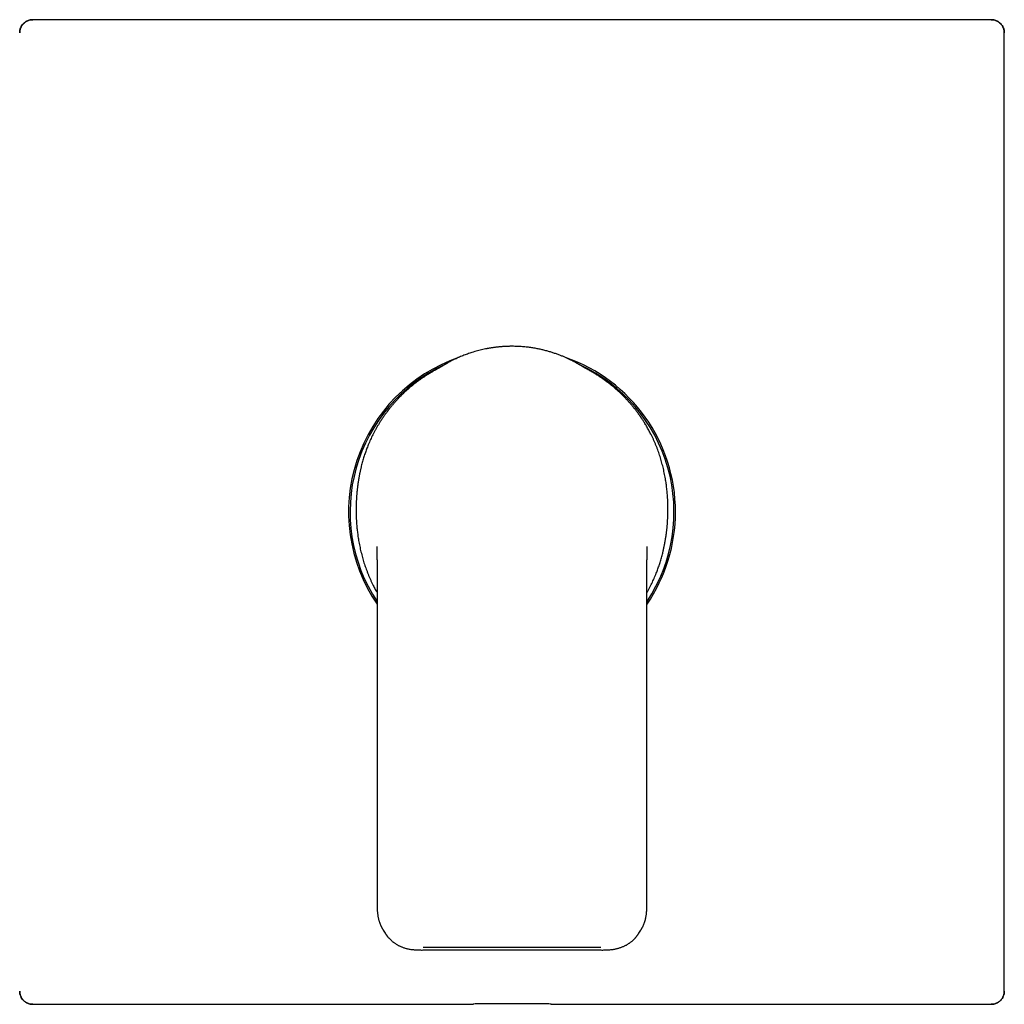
# Model space of a CAD drawing. Header units: millimetres. Extents: x 8 to 622, y 12 to 524.
# Tile 7 of 8: x 282 to 432, y 374 to 524. Entities that reach past the tile are written whole.
import ezdxf

# ---------------------------------------------------------------- set-up
doc = ezdxf.new("R2010")
doc.units = ezdxf.units.MM

msp = doc.modelspace()

# ---------------------------------------------------------------- linework, layer by layer
at = {"color": 7, "linetype": 'Continuous', "lineweight": 30}
for p, q in [((429.95, 523.9), (283.97, 523.9)), ((431.94, 375.93), (431.94, 521.9)), ((356.96, 474.16), (356.85, 474.16)), ((346.6, 471.31), (346.35, 471.15)), ((372.6, 467.81), (372.2, 468.14)), ((377.52, 441.62), (377.52, 441.63)), ((336.4, 433.43), (336.4, 389.49)), ((377.52, 389.49), (377.52, 433.43)), ((337.34, 385.22), (337.62, 384.78)), ((376.29, 384.77), (376.29, 384.78)), ((376.3, 384.78), (376.58, 385.22)), ((376.58, 385.23), (376.57, 385.23)), ((343.43, 382.64), (370.49, 382.64)), ((343.43, 382.21), (370.49, 382.21)), ((283.97, 373.93), (350.98, 373.93)), ((350.98, 373.93), (350.99, 373.93)), ((350.99, 373.93), (351.04, 373.96)), ((361.88, 373.98), (352.04, 373.98)), ((362.93, 373.93), (362.88, 373.96)), ((362.93, 373.93), (429.95, 373.93)), ((362.93, 373.93), (362.93, 373.93))]:
    msp.add_line(p, q, dxfattribs=at)
at = {"color": 7, "linetype": 'Continuous', "lineweight": 30, "flags": 128}
for points in [[(341.32, 467.81), (341.32, 467.8), (341.31, 467.8)], [(372.61, 467.8), (372.6, 467.8), (372.6, 467.81)]]:
    msp.add_lwpolyline(points, dxfattribs=at)
at = {"color": 7, "linetype": 'Continuous', "lineweight": 30}
for radius, start, end in [(24.9, 109.0584, 214.3403), (24.9, 0, 70.9095), (24.67, 114.7681, 213.5537), (24.67, 326.4583, 65.2311), (24.9, 325.6709, 0)]:
    msp.add_arc((356.96, 448.92), radius, start, end, dxfattribs=at)
for centre, start_param, end_param in [((352.04, 373.96), 1.570796, 3.089233), ((361.88, 373.96), 0.05236, 1.570796)]:
    msp.add_ellipse(centre, major_axis=(1, 0), ratio=0.026186, start_param=start_param, end_param=end_param, dxfattribs=at)
for points, knots in [([(283.97, 523.9), (283.93, 523.9), (283.84, 523.9), (283.71, 523.89), (283.58, 523.87), (283.45, 523.84), (283.33, 523.8), (283.21, 523.75), (283.09, 523.7), (282.97, 523.64), (282.86, 523.57), (282.75, 523.49), (282.65, 523.41), (282.56, 523.32), (282.47, 523.22), (282.38, 523.12), (282.31, 523.02), (282.24, 522.9), (282.18, 522.79), (282.12, 522.67), (282.08, 522.55), (282.04, 522.42), (282.01, 522.29), (281.99, 522.17), (281.97, 522.04), (281.97, 521.95), (281.97, 521.9)], [0, 0, 0, 0, 0.041661, 0.083323, 0.124983, 0.166644, 0.208305, 0.249967, 0.291632, 0.3333, 0.37497, 0.416644, 0.458319, 0.499996, 0.541672, 0.583348, 0.625021, 0.666692, 0.70836, 0.750026, 0.791689, 0.833351, 0.875013, 0.916674, 0.958337, 1, 1, 1, 1]), ([(281.97, 521.9), (281.97, 522.17), (282.02, 522.43), (282.22, 522.91), (282.37, 523.13), (282.74, 523.5), (282.96, 523.65), (283.45, 523.85), (283.71, 523.9), (283.97, 523.9)], [0, 0, 0, 0, 0.25, 0.25, 0.5, 0.5, 0.75, 0.75, 1, 1, 1, 1]), ([(431.94, 521.9), (431.94, 521.95), (431.94, 522.04), (431.93, 522.17), (431.91, 522.29), (431.88, 522.42), (431.84, 522.55), (431.79, 522.67), (431.74, 522.79), (431.68, 522.9), (431.61, 523.02), (431.53, 523.12), (431.45, 523.22), (431.36, 523.32), (431.26, 523.41), (431.16, 523.49), (431.06, 523.57), (430.95, 523.64), (430.83, 523.7), (430.71, 523.75), (430.59, 523.8), (430.46, 523.84), (430.34, 523.87), (430.21, 523.89), (430.08, 523.9), (429.99, 523.9), (429.95, 523.9)], [0, 0, 0, 0, 0.041661, 0.083323, 0.124983, 0.166644, 0.208305, 0.249967, 0.291632, 0.3333, 0.37497, 0.416644, 0.458319, 0.499996, 0.541672, 0.583348, 0.625021, 0.666692, 0.70836, 0.750026, 0.791689, 0.833351, 0.875013, 0.916674, 0.958337, 1, 1, 1, 1]), ([(429.95, 523.9), (430.21, 523.9), (430.47, 523.85), (430.95, 523.65), (431.17, 523.5), (431.54, 523.13), (431.69, 522.91), (431.89, 522.43), (431.94, 522.17), (431.94, 521.9)], [0, 0, 0, 0, 0.25, 0.25, 0.5, 0.5, 0.75, 0.75, 1, 1, 1, 1]), ([(356.96, 474.16), (356.94, 474.16), (356.83, 474.16), (356.64, 474.15), (356.38, 474.15), (356.13, 474.14), (355.88, 474.13), (355.65, 474.11), (355.41, 474.1), (355.18, 474.08), (354.95, 474.06), (354.73, 474.03), (354.52, 474.01), (354.32, 473.98), (354.13, 473.96), (353.95, 473.93), (353.78, 473.9), (353.62, 473.88), (353.46, 473.85), (353.32, 473.83), (353.19, 473.8), (353.06, 473.78), (352.84, 473.73), (352.53, 473.67), (352.11, 473.57), (351.7, 473.46), (351.28, 473.34), (350.88, 473.22), (350.51, 473.1), (350.17, 472.98), (349.82, 472.86), (349.47, 472.72), (349.13, 472.58), (348.78, 472.43), (348.44, 472.28), (348.12, 472.12), (347.81, 471.97), (347.49, 471.81), (347.25, 471.68), (347.08, 471.58), (346.97, 471.52), (346.87, 471.46), (346.77, 471.4), (346.69, 471.35), (346.61, 471.31), (346.54, 471.27), (346.48, 471.23), (346.44, 471.21), (346.4, 471.19), (346.38, 471.17), (346.36, 471.16), (346.35, 471.16), (346.35, 471.15)], [0, 0, 0, 0, 0.0053425, 0.0292133, 0.0523717, 0.0748181, 0.0965527, 0.1175756, 0.1378868, 0.1594074, 0.1800672, 0.1998661, 0.2188042, 0.2368817, 0.2540983, 0.2704542, 0.2859493, 0.3005837, 0.3143572, 0.327047, 0.3389064, 0.3503367, 0.3618091, 0.3993522, 0.4373473, 0.4757945, 0.5146937, 0.5540482, 0.5863406, 0.618948, 0.6518707, 0.6851091, 0.7186638, 0.7525468, 0.786958, 0.8175604, 0.848618, 0.8801303, 0.9120972, 0.922854, 0.9336614, 0.9444704, 0.9545227, 0.9635634, 0.9715998, 0.9786425, 0.9847068, 0.989816, 0.9930444, 0.9957837, 0.9980775, 1, 1, 1, 1]), ([(367.57, 471.15), (367.56, 471.16), (367.54, 471.17), (367.51, 471.19), (367.48, 471.21), (367.46, 471.22), (367.43, 471.23), (367.41, 471.25), (367.39, 471.26), (367.35, 471.28), (367.31, 471.31), (367.25, 471.34), (367.18, 471.38), (367.11, 471.43), (367.03, 471.47), (366.94, 471.53), (366.84, 471.58), (366.73, 471.64), (366.62, 471.7), (366.5, 471.77), (366.37, 471.84), (366.23, 471.91), (366.07, 471.99), (365.91, 472.07), (365.72, 472.16), (365.53, 472.25), (365.32, 472.35), (365.11, 472.44), (364.9, 472.54), (364.68, 472.63), (364.46, 472.72), (364.22, 472.81), (363.97, 472.9), (363.72, 472.99), (363.46, 473.08), (363.2, 473.17), (362.94, 473.25), (362.67, 473.33), (362.4, 473.41), (362.11, 473.49), (361.82, 473.56), (361.53, 473.63), (361.23, 473.7), (360.93, 473.76), (360.62, 473.82), (360.3, 473.88), (359.97, 473.93), (359.63, 473.98), (359.28, 474.02), (358.92, 474.06), (358.54, 474.1), (358.16, 474.12), (357.77, 474.14), (357.37, 474.15), (357.1, 474.16), (356.96, 474.16)], [0, 0, 0, 0, 0.005062, 0.009233, 0.01254, 0.015044, 0.016954, 0.019145, 0.021836, 0.025025, 0.030054, 0.035971, 0.042774, 0.050465, 0.059043, 0.068509, 0.078431, 0.08917, 0.100728, 0.113104, 0.126298, 0.14031, 0.15514, 0.172399, 0.190648, 0.209887, 0.230115, 0.25133, 0.271475, 0.292436, 0.314213, 0.336807, 0.360218, 0.384446, 0.40949, 0.433165, 0.457527, 0.482575, 0.508309, 0.53473, 0.561838, 0.588353, 0.615495, 0.643261, 0.671653, 0.700671, 0.730314, 0.760582, 0.791476, 0.824512, 0.858235, 0.892645, 0.927742, 0.963527, 1, 1, 1, 1]), ([(356.96, 474.16), (356.96, 474.16), (356.96, 474.16), (356.96, 474.16), (356.96, 474.16)], [0, 0, 0, 0, 0.4440392, 1, 1, 1, 1]), ([(346.35, 471.15), (346.34, 471.15), (346.34, 471.15), (346.34, 471.15), (346.33, 471.14), (346.32, 471.14), (346.31, 471.13), (346.31, 471.13), (346.3, 471.12), (346.29, 471.12), (346.29, 471.12), (346.28, 471.11), (346.28, 471.11), (346.27, 471.11), (346.27, 471.1), (346.26, 471.1), (346.26, 471.1), (346.25, 471.09), (346.25, 471.09), (346.24, 471.09), (346.24, 471.09), (346.23, 471.08), (346.23, 471.08), (346.23, 471.08), (346.22, 471.08), (346.22, 471.08), (346.22, 471.07), (346.21, 471.07), (346.21, 471.07), (346.21, 471.07), (346.2, 471.06), (346.2, 471.06), (346.19, 471.06), (346.19, 471.06), (346.18, 471.05), (346.18, 471.05), (346.17, 471.05), (346.17, 471.04), (346.16, 471.04), (346.15, 471.04), (346.15, 471.03), (346.14, 471.03), (346.14, 471.03), (346.14, 471.02), (346.13, 471.02), (346.13, 471.02), (346.12, 471.02), (346.12, 471.02), (346.12, 471.01), (346.11, 471.01), (346.11, 471.01), (346.11, 471.01), (346.1, 471.01), (346.1, 471), (346.1, 471), (346.09, 471), (346.09, 471), (346.09, 470.99), (346.08, 470.99), (346.08, 470.99), (346.07, 470.99), (346.07, 470.98), (346.06, 470.98), (346.05, 470.98), (346.05, 470.97), (346.05, 470.97), (346.04, 470.97), (346.04, 470.97), (346.03, 470.96), (346.03, 470.96), (346.02, 470.96), (346.02, 470.96), (346.02, 470.95), (346.01, 470.95), (346.01, 470.95), (346.01, 470.95), (346, 470.95), (346, 470.94), (345.99, 470.94), (345.99, 470.94), (345.98, 470.93), (345.97, 470.93), (345.97, 470.92), (345.96, 470.92), (345.95, 470.92), (345.94, 470.91), (345.94, 470.91), (345.93, 470.9), (345.92, 470.9), (345.91, 470.89), (345.91, 470.89), (345.9, 470.89), (345.9, 470.88), (345.89, 470.88), (345.89, 470.88), (345.88, 470.87), (345.88, 470.87), (345.87, 470.87), (345.87, 470.87), (345.87, 470.87), (345.86, 470.86), (345.86, 470.86), (345.85, 470.86), (345.85, 470.85), (345.84, 470.85), (345.84, 470.85), (345.83, 470.84), (345.82, 470.84), (345.82, 470.84), (345.81, 470.84), (345.81, 470.83), (345.8, 470.83), (345.8, 470.83), (345.79, 470.82), (345.78, 470.82), (345.78, 470.81), (345.77, 470.81), (345.77, 470.81), (345.76, 470.81), (345.76, 470.8), (345.76, 470.8), (345.75, 470.8), (345.75, 470.8), (345.74, 470.79), (345.74, 470.79), (345.74, 470.79), (345.73, 470.79), (345.73, 470.79), (345.73, 470.78), (345.72, 470.78), (345.72, 470.78), (345.71, 470.78), (345.71, 470.78), (345.71, 470.77), (345.7, 470.77), (345.7, 470.77), (345.69, 470.77), (345.69, 470.76), (345.68, 470.76), (345.68, 470.76), (345.67, 470.75), (345.67, 470.75), (345.66, 470.75), (345.66, 470.75), (345.65, 470.74), (345.65, 470.74), (345.65, 470.74), (345.64, 470.74), (345.64, 470.73), (345.63, 470.73), (345.63, 470.73), (345.63, 470.73), (345.62, 470.73), (345.62, 470.72), (345.61, 470.72), (345.61, 470.72), (345.6, 470.71), (345.59, 470.71), (345.59, 470.71), (345.57, 470.7), (345.57, 470.69), (345.56, 470.69), (345.55, 470.69), (345.55, 470.68), (345.54, 470.68), (345.54, 470.68), (345.53, 470.68), (345.53, 470.67), (345.52, 470.67), (345.52, 470.67), (345.51, 470.67), (345.51, 470.66), (345.51, 470.66), (345.5, 470.66), (345.49, 470.65), (345.49, 470.65), (345.48, 470.65), (345.48, 470.65), (345.47, 470.64), (345.47, 470.64), (345.46, 470.64), (345.46, 470.64), (345.45, 470.63), (345.45, 470.63), (345.44, 470.63), (345.44, 470.62), (345.43, 470.62), (345.42, 470.62), (345.42, 470.61), (345.41, 470.61), (345.4, 470.6), (345.39, 470.6), (345.39, 470.59), (345.38, 470.59), (345.37, 470.58), (345.36, 470.58), (345.36, 470.58), (345.36, 470.58)], [0, 0, 0, 0, 0.00247, 0.010731, 0.018683, 0.026326, 0.03366, 0.040685, 0.047025, 0.053091, 0.058882, 0.064399, 0.069641, 0.075994, 0.082081, 0.087903, 0.093461, 0.098755, 0.103785, 0.10855, 0.112502, 0.116252, 0.119826, 0.123398, 0.127, 0.130632, 0.134294, 0.137985, 0.141884, 0.145816, 0.149781, 0.153778, 0.157819, 0.16203, 0.167691, 0.173688, 0.180022, 0.186694, 0.193702, 0.201047, 0.205533, 0.210042, 0.21438, 0.21854, 0.222523, 0.226329, 0.229958, 0.23341, 0.237138, 0.240635, 0.243901, 0.246961, 0.250141, 0.253538, 0.257151, 0.261376, 0.265863, 0.270612, 0.275624, 0.280897, 0.285908, 0.291134, 0.296556, 0.301866, 0.30696, 0.311754, 0.316339, 0.320716, 0.324885, 0.328924, 0.332747, 0.336353, 0.339742, 0.342915, 0.34595, 0.349087, 0.354222, 0.359643, 0.365349, 0.371341, 0.377618, 0.384173, 0.390994, 0.39808, 0.406333, 0.41492, 0.423841, 0.433096, 0.439084, 0.445187, 0.451137, 0.456843, 0.462302, 0.467517, 0.472486, 0.477211, 0.481689, 0.485923, 0.489842, 0.493525, 0.496971, 0.50018, 0.506082, 0.512201, 0.518536, 0.525087, 0.531855, 0.536404, 0.541122, 0.546104, 0.551351, 0.556864, 0.562641, 0.569426, 0.576544, 0.583994, 0.588516, 0.592914, 0.597136, 0.601182, 0.605769, 0.610107, 0.614194, 0.618033, 0.621621, 0.62496, 0.627998, 0.631218, 0.634651, 0.638299, 0.642161, 0.646237, 0.650528, 0.655033, 0.65926, 0.663661, 0.668234, 0.67298, 0.677843, 0.682565, 0.687116, 0.692206, 0.697061, 0.70168, 0.706065, 0.710215, 0.714129, 0.718441, 0.722426, 0.726167, 0.73005, 0.73434, 0.73884, 0.74355, 0.748471, 0.753602, 0.758944, 0.764426, 0.774692, 0.785237, 0.796059, 0.801574, 0.807159, 0.812787, 0.818214, 0.82338, 0.828286, 0.832673, 0.836828, 0.840753, 0.844446, 0.847907, 0.852904, 0.858216, 0.863845, 0.86979, 0.876052, 0.880323, 0.884729, 0.889272, 0.893995, 0.899019, 0.904351, 0.909728, 0.915385, 0.921323, 0.927541, 0.934039, 0.940818, 0.947877, 0.955217, 0.963207, 0.971505, 0.98011, 0.989023, 0.998244, 1, 1, 1, 1]), ([(368.56, 470.58), (368.56, 470.58), (368.56, 470.58), (368.55, 470.58), (368.55, 470.59), (368.54, 470.59), (368.54, 470.59), (368.53, 470.6), (368.53, 470.6), (368.52, 470.6), (368.52, 470.6), (368.52, 470.6), (368.51, 470.61), (368.51, 470.61), (368.51, 470.61), (368.51, 470.61), (368.5, 470.61), (368.5, 470.61), (368.5, 470.61), (368.49, 470.62), (368.49, 470.62), (368.48, 470.62), (368.48, 470.63), (368.47, 470.63), (368.47, 470.63), (368.46, 470.63), (368.46, 470.64), (368.45, 470.64), (368.45, 470.64), (368.44, 470.64), (368.44, 470.65), (368.43, 470.65), (368.43, 470.65), (368.42, 470.66), (368.42, 470.66), (368.41, 470.66), (368.41, 470.66), (368.41, 470.66), (368.4, 470.67), (368.4, 470.67), (368.4, 470.67), (368.39, 470.67), (368.39, 470.68), (368.38, 470.68), (368.38, 470.68), (368.37, 470.69), (368.36, 470.69), (368.36, 470.69), (368.35, 470.69), (368.35, 470.7), (368.34, 470.7), (368.34, 470.7), (368.33, 470.71), (368.33, 470.71), (368.32, 470.71), (368.32, 470.71), (368.31, 470.72), (368.31, 470.72), (368.3, 470.72), (368.29, 470.73), (368.28, 470.73), (368.28, 470.74), (368.28, 470.74), (368.27, 470.74), (368.27, 470.74), (368.27, 470.74), (368.26, 470.74), (368.26, 470.75), (368.25, 470.75), (368.25, 470.75), (368.24, 470.76), (368.24, 470.76), (368.23, 470.76), (368.23, 470.76), (368.22, 470.77), (368.22, 470.77), (368.21, 470.77), (368.21, 470.78), (368.2, 470.78), (368.2, 470.78), (368.19, 470.79), (368.19, 470.79), (368.19, 470.79), (368.18, 470.79), (368.18, 470.79), (368.17, 470.8), (368.17, 470.8), (368.17, 470.8), (368.16, 470.8), (368.16, 470.81), (368.15, 470.81), (368.15, 470.81), (368.14, 470.81), (368.14, 470.82), (368.13, 470.82), (368.13, 470.82), (368.12, 470.83), (368.12, 470.83), (368.11, 470.83), (368.11, 470.83), (368.1, 470.84), (368.1, 470.84), (368.1, 470.84), (368.09, 470.84), (368.09, 470.84), (368.09, 470.85), (368.08, 470.85), (368.08, 470.85), (368.07, 470.85), (368.07, 470.86), (368.06, 470.86), (368.06, 470.86), (368.05, 470.87), (368.05, 470.87), (368.04, 470.87), (368.04, 470.87), (368.03, 470.88), (368.03, 470.88), (368.02, 470.88), (368.01, 470.89), (368.01, 470.89), (368, 470.89), (368, 470.9), (367.99, 470.9), (367.99, 470.9), (367.98, 470.91), (367.98, 470.91), (367.97, 470.91), (367.96, 470.92), (367.96, 470.92), (367.95, 470.93), (367.94, 470.93), (367.94, 470.93), (367.93, 470.94), (367.93, 470.94), (367.92, 470.94), (367.92, 470.95), (367.91, 470.95), (367.91, 470.95), (367.91, 470.95), (367.9, 470.95), (367.9, 470.95), (367.9, 470.96), (367.9, 470.96), (367.89, 470.96), (367.89, 470.96), (367.88, 470.96), (367.88, 470.97), (367.88, 470.97), (367.87, 470.97), (367.87, 470.98), (367.86, 470.98), (367.86, 470.98), (367.85, 470.98), (367.85, 470.99), (367.84, 470.99), (367.84, 470.99), (367.83, 470.99), (367.83, 471), (367.83, 471), (367.82, 471), (367.82, 471), (367.81, 471.01), (367.81, 471.01), (367.81, 471.01), (367.81, 471.01), (367.8, 471.01), (367.8, 471.01), (367.8, 471.02), (367.79, 471.02), (367.79, 471.02), (367.78, 471.02), (367.78, 471.03), (367.77, 471.03), (367.77, 471.03), (367.76, 471.04), (367.76, 471.04), (367.76, 471.04), (367.75, 471.04), (367.75, 471.05), (367.74, 471.05), (367.74, 471.05), (367.73, 471.05), (367.73, 471.06), (367.73, 471.06), (367.72, 471.06), (367.72, 471.06), (367.72, 471.06), (367.71, 471.07), (367.71, 471.07), (367.7, 471.07), (367.7, 471.08), (367.69, 471.08), (367.68, 471.08), (367.68, 471.09), (367.67, 471.09), (367.66, 471.1), (367.66, 471.1), (367.65, 471.1), (367.65, 471.11), (367.65, 471.11), (367.64, 471.11), (367.64, 471.11), (367.64, 471.11), (367.63, 471.12), (367.63, 471.12), (367.62, 471.12), (367.62, 471.12), (367.61, 471.13), (367.61, 471.13), (367.6, 471.14), (367.6, 471.14), (367.59, 471.14), (367.58, 471.15), (367.58, 471.15), (367.58, 471.15), (367.58, 471.15)], [0, 0, 0, 0, 0.004344, 0.009981, 0.01532, 0.020359, 0.025018, 0.029388, 0.033471, 0.037264, 0.04077, 0.043987, 0.046917, 0.049558, 0.052015, 0.054156, 0.056197, 0.059975, 0.064043, 0.068399, 0.073045, 0.07798, 0.083204, 0.088718, 0.093243, 0.097945, 0.102826, 0.107723, 0.112444, 0.118356, 0.123964, 0.129266, 0.133743, 0.137977, 0.141968, 0.145716, 0.149221, 0.152488, 0.156142, 0.160102, 0.164366, 0.168934, 0.173807, 0.178985, 0.184467, 0.18976, 0.195205, 0.200502, 0.205634, 0.210599, 0.215399, 0.220941, 0.226243, 0.231307, 0.236133, 0.240719, 0.246484, 0.252145, 0.257703, 0.267085, 0.27616, 0.278949, 0.281801, 0.284837, 0.288058, 0.291464, 0.295483, 0.299732, 0.304212, 0.308922, 0.313861, 0.319031, 0.324431, 0.330058, 0.336394, 0.342403, 0.348084, 0.353437, 0.358462, 0.36316, 0.367531, 0.370735, 0.373779, 0.376967, 0.380358, 0.383953, 0.387751, 0.391754, 0.39645, 0.401399, 0.406601, 0.412055, 0.417725, 0.42325, 0.428543, 0.433603, 0.438654, 0.44345, 0.44799, 0.452274, 0.456303, 0.460077, 0.463595, 0.466874, 0.470118, 0.473383, 0.476671, 0.47998, 0.487866, 0.495874, 0.500063, 0.504312, 0.508776, 0.513481, 0.518425, 0.523515, 0.528838, 0.534391, 0.540177, 0.545539, 0.551085, 0.556817, 0.562675, 0.568425, 0.574041, 0.579524, 0.584872, 0.591796, 0.598481, 0.604929, 0.611139, 0.617111, 0.622857, 0.629418, 0.635763, 0.64189, 0.647801, 0.650533, 0.653216, 0.655851, 0.658436, 0.661032, 0.663789, 0.667251, 0.670945, 0.674871, 0.679028, 0.683418, 0.688038, 0.692891, 0.697975, 0.702132, 0.706433, 0.710859, 0.715196, 0.720599, 0.725744, 0.730629, 0.735255, 0.739623, 0.743731, 0.74758, 0.750423, 0.753112, 0.75586, 0.758772, 0.761848, 0.765088, 0.768493, 0.773054, 0.777879, 0.78297, 0.788325, 0.793946, 0.798506, 0.802949, 0.807236, 0.811369, 0.815346, 0.820194, 0.824789, 0.829131, 0.833221, 0.837058, 0.840643, 0.843975, 0.848273, 0.8526, 0.857058, 0.861647, 0.866368, 0.872749, 0.879355, 0.886187, 0.892936, 0.899915, 0.907126, 0.914568, 0.917984, 0.921447, 0.924957, 0.928513, 0.932115, 0.935833, 0.939756, 0.944591, 0.949705, 0.955098, 0.960769, 0.966719, 0.972949, 0.979077, 0.985453, 0.992078, 0.99895, 1, 1, 1, 1]), ([(345.36, 470.58), (345.24, 470.52), (345.01, 470.39), (344.66, 470.19), (344.31, 469.98), (343.96, 469.76), (343.61, 469.53), (343.26, 469.3), (342.92, 469.06), (342.61, 468.84), (342.33, 468.62), (342.07, 468.42), (341.82, 468.22), (341.57, 468.02), (341.41, 467.88), (341.32, 467.81)], [0, 0, 0, 0, 0.077418, 0.160148, 0.242864, 0.327094, 0.411365, 0.495712, 0.580177, 0.664808, 0.731454, 0.798265, 0.865269, 0.932502, 1, 1, 1, 1]), ([(371.4, 468.76), (371.39, 468.77), (371.24, 468.88), (370.95, 469.09), (370.51, 469.39), (370.07, 469.69), (369.59, 469.98), (369.09, 470.28), (368.74, 470.48), (368.56, 470.58)], [0, 0, 0, 0, 0.009248, 0.166792, 0.324349, 0.481988, 0.639759, 0.824025, 1, 1, 1, 1]), ([(342.84, 469), (342.8, 468.97), (342.66, 468.87), (342.43, 468.7), (342.15, 468.48), (341.87, 468.26), (341.69, 468.11), (341.59, 468.04)], [0, 0, 0, 0, 0.092252, 0.318194, 0.544713, 0.771937, 1, 1, 1, 1]), ([(372.16, 468.17), (372.13, 468.19), (372.02, 468.28), (371.82, 468.45), (371.59, 468.62), (371.45, 468.73), (371.4, 468.76)], [0, 0, 0, 0, 0.109392, 0.4599, 0.810094, 1, 1, 1, 1]), ([(341.28, 467.76), (341.21, 467.71), (341.08, 467.59), (340.87, 467.41), (340.66, 467.22), (340.46, 467.03), (340.27, 466.84), (340.09, 466.67), (339.92, 466.5), (339.77, 466.34), (339.61, 466.18), (339.47, 466.02), (339.33, 465.87), (339.18, 465.71), (339.04, 465.55), (338.91, 465.4), (338.79, 465.25), (338.67, 465.11), (338.56, 464.98), (338.45, 464.85), (338.36, 464.73), (338.27, 464.62), (338.19, 464.52), (338.12, 464.43), (338.05, 464.33), (337.95, 464.2), (337.83, 464.04), (337.65, 463.8), (337.43, 463.49), (337.19, 463.13), (336.95, 462.77), (336.72, 462.4), (336.49, 462.03), (336.27, 461.65), (336.06, 461.26), (335.86, 460.88), (335.67, 460.5), (335.49, 460.13), (335.32, 459.75), (335.15, 459.36), (335, 459), (334.86, 458.65), (334.74, 458.32), (334.63, 457.99), (334.51, 457.66), (334.4, 457.32), (334.3, 456.97), (334.2, 456.63), (334.1, 456.27), (334.02, 455.96), (333.96, 455.7), (333.91, 455.49), (333.86, 455.28), (333.81, 455.06), (333.77, 454.86), (333.73, 454.66), (333.69, 454.47), (333.66, 454.27), (333.63, 454.08), (333.6, 453.91), (333.57, 453.74), (333.54, 453.59), (333.53, 453.47), (333.51, 453.37), (333.49, 453.26), (333.48, 453.15), (333.46, 453.02), (333.44, 452.88), (333.42, 452.71), (333.4, 452.53), (333.38, 452.33), (333.35, 452.12), (333.33, 451.9), (333.31, 451.67), (333.29, 451.45), (333.28, 451.25), (333.27, 451.07), (333.26, 450.9), (333.25, 450.73), (333.24, 450.56), (333.23, 450.41), (333.23, 450.25), (333.22, 450.1), (333.22, 449.95), (333.21, 449.8), (333.21, 449.67), (333.21, 449.54), (333.21, 449.43), (333.21, 449.33), (333.21, 449.24), (333.21, 449.14), (333.21, 449.03), (333.21, 448.92), (333.21, 448.79), (333.21, 448.65), (333.22, 448.5), (333.22, 448.33), (333.23, 448.15), (333.24, 447.95), (333.25, 447.73), (333.26, 447.51), (333.28, 447.29), (333.3, 447.01), (333.32, 446.67), (333.36, 446.29), (333.41, 445.91), (333.45, 445.54), (333.5, 445.17), (333.56, 444.79), (333.63, 444.37), (333.72, 443.93), (333.81, 443.49), (333.9, 443.06), (334.01, 442.62), (334.12, 442.2), (334.23, 441.79), (334.35, 441.39), (334.48, 440.99), (334.61, 440.59), (334.76, 440.19), (334.91, 439.78), (335.08, 439.36), (335.25, 438.95), (335.43, 438.54), (335.62, 438.14), (335.8, 437.77), (335.97, 437.43), (336.13, 437.13), (336.28, 436.87), (336.37, 436.71), (336.4, 436.65)], [0, 0, 0, 0, 0.007514, 0.016292, 0.024807, 0.033061, 0.041055, 0.048793, 0.055854, 0.06269, 0.069302, 0.075691, 0.081858, 0.088479, 0.094824, 0.100896, 0.106695, 0.11222, 0.117473, 0.122453, 0.127162, 0.13115, 0.13492, 0.138542, 0.14217, 0.145811, 0.152996, 0.160232, 0.173285, 0.186504, 0.199399, 0.212435, 0.225526, 0.238621, 0.251712, 0.264794, 0.277114, 0.289417, 0.301776, 0.314246, 0.326848, 0.337005, 0.347249, 0.35758, 0.367999, 0.378534, 0.389017, 0.399637, 0.410392, 0.421282, 0.427565, 0.433892, 0.440263, 0.446618, 0.45274, 0.458608, 0.464222, 0.470106, 0.475684, 0.480957, 0.485924, 0.490587, 0.493724, 0.496719, 0.49979, 0.503013, 0.506388, 0.511038, 0.515949, 0.521121, 0.526953, 0.533083, 0.539513, 0.546242, 0.55327, 0.558473, 0.563751, 0.568863, 0.573791, 0.578534, 0.583093, 0.587468, 0.592067, 0.596444, 0.600598, 0.604529, 0.608239, 0.611248, 0.614093, 0.616854, 0.619741, 0.622767, 0.625932, 0.629839, 0.633939, 0.638232, 0.642717, 0.648309, 0.654174, 0.660313, 0.666726, 0.673268, 0.679752, 0.691182, 0.702419, 0.71346, 0.724303, 0.734944, 0.745383, 0.758438, 0.77145, 0.784445, 0.797429, 0.81041, 0.823393, 0.835638, 0.847889, 0.86015, 0.872426, 0.884721, 0.897789, 0.910892, 0.92404, 0.937185, 0.950291, 0.963365, 0.973617, 0.983848, 0.993909, 1, 1, 1, 1]), ([(377.52, 436.66), (377.56, 436.73), (377.68, 436.94), (377.86, 437.27), (378.06, 437.66), (378.25, 438.04), (378.43, 438.42), (378.6, 438.8), (378.77, 439.19), (378.92, 439.56), (379.06, 439.91), (379.18, 440.24), (379.3, 440.57), (379.41, 440.91), (379.52, 441.25), (379.62, 441.59), (379.72, 441.94), (379.82, 442.3), (379.9, 442.62), (379.97, 442.9), (380.03, 443.15), (380.08, 443.4), (380.13, 443.64), (380.18, 443.87), (380.22, 444.09), (380.26, 444.3), (380.29, 444.49), (380.32, 444.67), (380.35, 444.83), (380.37, 444.98), (380.39, 445.1), (380.41, 445.21), (380.43, 445.31), (380.44, 445.43), (380.46, 445.55), (380.48, 445.7), (380.5, 445.87), (380.52, 446.05), (380.54, 446.25), (380.57, 446.46), (380.59, 446.68), (380.61, 446.91), (380.63, 447.13), (380.64, 447.33), (380.65, 447.51), (380.66, 447.69), (380.67, 447.86), (380.68, 448.02), (380.69, 448.18), (380.69, 448.34), (380.7, 448.49), (380.7, 448.64), (380.71, 448.78), (380.71, 448.92), (380.71, 449.04), (380.71, 449.15), (380.71, 449.25), (380.71, 449.35), (380.71, 449.45), (380.71, 449.56), (380.71, 449.67), (380.71, 449.8), (380.71, 449.94), (380.7, 450.09), (380.7, 450.26), (380.69, 450.44), (380.68, 450.64), (380.67, 450.85), (380.66, 451.07), (380.64, 451.3), (380.62, 451.58), (380.59, 451.91), (380.56, 452.3), (380.51, 452.68), (380.47, 453.05), (380.42, 453.41), (380.36, 453.8), (380.29, 454.21), (380.2, 454.65), (380.11, 455.08), (380.02, 455.52), (379.91, 455.95), (379.8, 456.37), (379.69, 456.78), (379.57, 457.18), (379.44, 457.58), (379.3, 457.97), (379.16, 458.37), (379.01, 458.78), (378.84, 459.19), (378.67, 459.6), (378.49, 460), (378.3, 460.4), (378.12, 460.77), (377.95, 461.1), (377.78, 461.4), (377.62, 461.7), (377.45, 461.98), (377.29, 462.26), (377.14, 462.51), (376.99, 462.74), (376.86, 462.94), (376.75, 463.1), (376.67, 463.23), (376.61, 463.32), (376.55, 463.41), (376.48, 463.5), (376.41, 463.61), (376.33, 463.72), (376.25, 463.83), (376.16, 463.95), (376.07, 464.08), (375.97, 464.21), (375.87, 464.34), (375.76, 464.48), (375.64, 464.63), (375.52, 464.78), (375.39, 464.94), (375.26, 465.1), (375.12, 465.27), (374.97, 465.44), (374.82, 465.62), (374.65, 465.8), (374.49, 465.98), (374.31, 466.17), (374.13, 466.36), (373.94, 466.55), (373.74, 466.75), (373.53, 466.96), (373.31, 467.16), (373.08, 467.37), (372.86, 467.57), (372.71, 467.7), (372.64, 467.76)], [0, 0, 0, 0, 0.0077898, 0.0208815, 0.0339637, 0.0462844, 0.0585875, 0.0709476, 0.0834182, 0.0960206, 0.1061779, 0.1164222, 0.1267536, 0.1371726, 0.1477041, 0.158178, 0.1687807, 0.179512, 0.1903717, 0.1976827, 0.2050505, 0.2124723, 0.2197104, 0.2266106, 0.2331731, 0.2390516, 0.2446305, 0.24991, 0.2548905, 0.2595721, 0.2627266, 0.2657424, 0.2688333, 0.272075, 0.2754678, 0.2801388, 0.2850687, 0.2902573, 0.2961036, 0.3022467, 0.3086864, 0.3154225, 0.3224548, 0.327659, 0.3329381, 0.3380506, 0.3429787, 0.3477223, 0.3522816, 0.3566566, 0.3612564, 0.3656335, 0.369788, 0.37372, 0.3774296, 0.3804389, 0.3832843, 0.3860455, 0.3889336, 0.3919599, 0.3951246, 0.3990323, 0.4031327, 0.4074259, 0.4119121, 0.4175045, 0.4233706, 0.4295103, 0.4359233, 0.4424661, 0.4489509, 0.4603824, 0.4716209, 0.4826634, 0.4935071, 0.5041499, 0.5145898, 0.5276471, 0.540661, 0.5536569, 0.5666435, 0.5796261, 0.5926103, 0.6048575, 0.6171101, 0.6293729, 0.6416506, 0.6539481, 0.667018, 0.6801227, 0.6932729, 0.7064198, 0.7195283, 0.7326038, 0.7428579, 0.7530901, 0.7631533, 0.772992, 0.7826088, 0.792006, 0.799351, 0.806558, 0.8136279, 0.8169135, 0.8201688, 0.8234603, 0.8269769, 0.8307304, 0.834721, 0.8389489, 0.8434143, 0.8481177, 0.8530611, 0.8581507, 0.863473, 0.8690283, 0.8748171, 0.8809512, 0.8873279, 0.8939474, 0.9008099, 0.9079155, 0.9151309, 0.9225809, 0.9302654, 0.9381843, 0.9465061, 0.9550714, 0.9638797, 0.9729305, 0.9822232, 0.991757, 1, 1, 1, 1]), ([(336.38, 443.67), (336.38, 443.67), (336.38, 443.67), (336.38, 443.67), (336.38, 443.66), (336.38, 443.65), (336.38, 443.63), (336.38, 443.61), (336.38, 443.6), (336.38, 443.58), (336.38, 443.57), (336.38, 443.55), (336.38, 443.53), (336.38, 443.49), (336.38, 443.45), (336.38, 443.41), (336.38, 443.37), (336.39, 443.33), (336.39, 443.27), (336.39, 443.21), (336.39, 443.13), (336.39, 443.06), (336.39, 442.99), (336.39, 442.93), (336.39, 442.87), (336.39, 442.82), (336.39, 442.78), (336.39, 442.74), (336.39, 442.69), (336.39, 442.65), (336.39, 442.6), (336.39, 442.54), (336.39, 442.47), (336.39, 442.4), (336.39, 442.31), (336.39, 442.21), (336.39, 442.1), (336.39, 441.99), (336.39, 441.86), (336.39, 441.74), (336.39, 441.66), (336.39, 441.63)], [0, 0, 0, 0, 0.007378, 0.035356, 0.064779, 0.091879, 0.112838, 0.132574, 0.150487, 0.162236, 0.172698, 0.182474, 0.194078, 0.216264, 0.236954, 0.255296, 0.273611, 0.293072, 0.319188, 0.348399, 0.380951, 0.413373, 0.441112, 0.467637, 0.492312, 0.513365, 0.53073, 0.545926, 0.562979, 0.582027, 0.603108, 0.625705, 0.65261, 0.683817, 0.719321, 0.759116, 0.803195, 0.851546, 0.904161, 0.961026, 1, 1, 1, 1]), ([(377.53, 441.62), (377.53, 441.67), (377.53, 441.77), (377.53, 441.91), (377.53, 442.04), (377.53, 442.15), (377.53, 442.26), (377.53, 442.35), (377.53, 442.43), (377.53, 442.49), (377.53, 442.55), (377.53, 442.61), (377.53, 442.66), (377.53, 442.71), (377.53, 442.76), (377.53, 442.81), (377.53, 442.87), (377.53, 442.94), (377.53, 443.01), (377.53, 443.08), (377.53, 443.15), (377.53, 443.22), (377.53, 443.29), (377.53, 443.35), (377.53, 443.4), (377.54, 443.44), (377.54, 443.48), (377.54, 443.52), (377.54, 443.55), (377.54, 443.57), (377.54, 443.59), (377.54, 443.61), (377.54, 443.62), (377.54, 443.64), (377.54, 443.65), (377.54, 443.66), (377.54, 443.67), (377.54, 443.67), (377.54, 443.67), (377.54, 443.67)], [0, 0, 0, 0, 0.062168, 0.11973, 0.172671, 0.220977, 0.264636, 0.301459, 0.334152, 0.36271, 0.387128, 0.407403, 0.429647, 0.451005, 0.471644, 0.493516, 0.518034, 0.545679, 0.575699, 0.606419, 0.636127, 0.666246, 0.696564, 0.72703, 0.750079, 0.771731, 0.791762, 0.810145, 0.828488, 0.842135, 0.857461, 0.872167, 0.885764, 0.902352, 0.918907, 0.935938, 0.957091, 0.978864, 1, 1, 1, 1]), ([(336.4, 441.63), (336.4, 441.55), (336.4, 441.39), (336.4, 441.15), (336.4, 440.92), (336.4, 440.7), (336.4, 440.49), (336.4, 440.3), (336.4, 440.11), (336.4, 439.93), (336.4, 439.75), (336.4, 439.59), (336.4, 439.43), (336.4, 439.28), (336.4, 439.15), (336.4, 439.02), (336.4, 438.89), (336.4, 438.78), (336.4, 438.68), (336.4, 438.58), (336.4, 438.5), (336.4, 438.42), (336.4, 438.35), (336.41, 438.28), (336.41, 438.19), (336.41, 438.07), (336.41, 437.93), (336.41, 437.79), (336.41, 437.67), (336.41, 437.55), (336.41, 437.43), (336.4, 437.31), (336.4, 437.18), (336.4, 437.05), (336.4, 436.91), (336.4, 436.77), (336.4, 436.63), (336.4, 436.47), (336.4, 436.31), (336.4, 436.13), (336.4, 435.95), (336.4, 435.75), (336.4, 435.55), (336.4, 435.34), (336.4, 435.11), (336.4, 434.88), (336.4, 434.65), (336.4, 434.41), (336.4, 434.16), (336.4, 433.91), (336.4, 433.66), (336.4, 433.5), (336.4, 433.43)], [0, 0, 0, 0, 0.029925, 0.058762, 0.08651, 0.11317, 0.138741, 0.162798, 0.185805, 0.207764, 0.228673, 0.248929, 0.268092, 0.286164, 0.303144, 0.319032, 0.333828, 0.347533, 0.360145, 0.371664, 0.382092, 0.391427, 0.399722, 0.40796, 0.416514, 0.433015, 0.450581, 0.469211, 0.48277, 0.496842, 0.511426, 0.52652, 0.542124, 0.558235, 0.575187, 0.591922, 0.609805, 0.628838, 0.64902, 0.670353, 0.692837, 0.716472, 0.74126, 0.767202, 0.794297, 0.822547, 0.851951, 0.880733, 0.910543, 0.941378, 0.973241, 1, 1, 1, 1]), ([(377.52, 433.43), (377.52, 433.52), (377.52, 433.71), (377.52, 433.99), (377.52, 434.28), (377.52, 434.55), (377.52, 434.82), (377.52, 435.08), (377.52, 435.31), (377.52, 435.53), (377.52, 435.74), (377.52, 435.93), (377.52, 436.12), (377.52, 436.29), (377.52, 436.46), (377.52, 436.61), (377.52, 436.76), (377.52, 436.9), (377.52, 437.03), (377.52, 437.15), (377.51, 437.29), (377.51, 437.45), (377.51, 437.62), (377.51, 437.76), (377.51, 437.87), (377.51, 437.96), (377.51, 438.05), (377.51, 438.14), (377.51, 438.22), (377.51, 438.29), (377.51, 438.37), (377.52, 438.45), (377.52, 438.53), (377.52, 438.62), (377.52, 438.72), (377.52, 438.83), (377.52, 438.94), (377.52, 439.07), (377.52, 439.2), (377.52, 439.34), (377.52, 439.5), (377.52, 439.66), (377.52, 439.83), (377.52, 440.01), (377.52, 440.19), (377.52, 440.4), (377.52, 440.62), (377.52, 440.85), (377.52, 441.1), (377.52, 441.36), (377.52, 441.54), (377.52, 441.62)], [0, 0, 0, 0, 0.031753, 0.068359, 0.103589, 0.137443, 0.169922, 0.201026, 0.230756, 0.256801, 0.281692, 0.30543, 0.328015, 0.349449, 0.369732, 0.388864, 0.406846, 0.423679, 0.439363, 0.454231, 0.468672, 0.490501, 0.511269, 0.530974, 0.542424, 0.553481, 0.564144, 0.574415, 0.584293, 0.593779, 0.602875, 0.612488, 0.622275, 0.633155, 0.645128, 0.658194, 0.672352, 0.687603, 0.703946, 0.721382, 0.73991, 0.759531, 0.780244, 0.802049, 0.824948, 0.848938, 0.876591, 0.905566, 0.935864, 0.967486, 1, 1, 1, 1]), ([(336.41, 433.43), (336.4, 433.43), (336.39, 433.43), (336.4, 433.43), (336.4, 433.43)], [0, 0, 0, 0, 0.956707, 1, 1, 1, 1]), ([(336.4, 389.49), (336.4, 389.4), (336.4, 389.22), (336.4, 388.96), (336.41, 388.71), (336.42, 388.47), (336.43, 388.23), (336.45, 388.01), (336.47, 387.79), (336.5, 387.59), (336.53, 387.39), (336.56, 387.2), (336.6, 387.02), (336.64, 386.85), (336.69, 386.69), (336.73, 386.54), (336.78, 386.39), (336.83, 386.25), (336.89, 386.12), (336.94, 385.99), (336.99, 385.87), (337.04, 385.76), (337.09, 385.67), (337.14, 385.58), (337.17, 385.51), (337.21, 385.45), (337.24, 385.4), (337.26, 385.36), (337.28, 385.32), (337.3, 385.29), (337.32, 385.26), (337.33, 385.24), (337.34, 385.23), (337.34, 385.23)], [0, 0, 0, 0, 0.060208, 0.118636, 0.175217, 0.229904, 0.282665, 0.332593, 0.380643, 0.426821, 0.471137, 0.514457, 0.555876, 0.595417, 0.633091, 0.668844, 0.702655, 0.734525, 0.768386, 0.799743, 0.828598, 0.854955, 0.878816, 0.900183, 0.919057, 0.93353, 0.946156, 0.957387, 0.967423, 0.976431, 0.984642, 0.992369, 1, 1, 1, 1]), ([(336.4, 389.49), (336.4, 389.49), (336.4, 389.49), (336.4, 389.49), (336.4, 389.49)], [0, 0, 0, 0, 0.062215, 1, 1, 1, 1]), ([(376.58, 385.23), (376.58, 385.23), (376.59, 385.24), (376.6, 385.26), (376.62, 385.29), (376.65, 385.34), (376.68, 385.39), (376.71, 385.45), (376.75, 385.53), (376.8, 385.61), (376.84, 385.7), (376.89, 385.8), (376.95, 385.91), (377, 386.03), (377.05, 386.16), (377.11, 386.3), (377.15, 386.44), (377.2, 386.58), (377.25, 386.74), (377.29, 386.9), (377.33, 387.07), (377.37, 387.24), (377.4, 387.43), (377.43, 387.62), (377.45, 387.82), (377.47, 388.04), (377.49, 388.26), (377.51, 388.49), (377.51, 388.73), (377.52, 388.98), (377.52, 389.23), (377.52, 389.4), (377.52, 389.49)], [0, 0, 0, 0, 0.003757, 0.009203, 0.018034, 0.0294, 0.043316, 0.059793, 0.078835, 0.09936, 0.122221, 0.147421, 0.174962, 0.204848, 0.237082, 0.271665, 0.303972, 0.338093, 0.374028, 0.411737, 0.451188, 0.491646, 0.533819, 0.577725, 0.623378, 0.671774, 0.722002, 0.774058, 0.827924, 0.88357, 0.940949, 1, 1, 1, 1]), ([(377.52, 389.49), (377.52, 389.49), (377.52, 389.49), (377.52, 389.49), (377.52, 389.49)], [0, 0, 0, 0, 0.403189, 1, 1, 1, 1]), ([(337.62, 384.78), (337.62, 384.78), (337.63, 384.77), (337.63, 384.77), (337.64, 384.76), (337.64, 384.75), (337.65, 384.74), (337.66, 384.73), (337.67, 384.71), (337.68, 384.69), (337.7, 384.66), (337.73, 384.63), (337.76, 384.58), (337.8, 384.52), (337.84, 384.46), (337.89, 384.39), (337.95, 384.32), (338.01, 384.24), (338.07, 384.16), (338.15, 384.08), (338.23, 383.98), (338.33, 383.89), (338.43, 383.78), (338.54, 383.68), (338.66, 383.57), (338.79, 383.47), (338.92, 383.37), (339.05, 383.27), (339.19, 383.18), (339.34, 383.08), (339.5, 382.99), (339.66, 382.9), (339.83, 382.81), (340.01, 382.73), (340.2, 382.66), (340.39, 382.58), (340.6, 382.51), (340.82, 382.45), (341.05, 382.39), (341.29, 382.34), (341.54, 382.3), (341.8, 382.27), (342.07, 382.24), (342.33, 382.23), (342.6, 382.21), (342.87, 382.21), (343.15, 382.2), (343.34, 382.2), (343.43, 382.21)], [0, 0, 0, 0, 0.004332, 0.008052, 0.011197, 0.01383, 0.016061, 0.018073, 0.021189, 0.024466, 0.027897, 0.036593, 0.045079, 0.054247, 0.066051, 0.078824, 0.092565, 0.106514, 0.121974, 0.138991, 0.15757, 0.177719, 0.199015, 0.221788, 0.24604, 0.271774, 0.294775, 0.31885, 0.344001, 0.370232, 0.397546, 0.425948, 0.453725, 0.482473, 0.512194, 0.542889, 0.574559, 0.60919, 0.644812, 0.681455, 0.719154, 0.757932, 0.797803, 0.836396, 0.875947, 0.916427, 0.957797, 1, 1, 1, 1]), ([(370.49, 382.21), (370.59, 382.2), (370.78, 382.2), (371.06, 382.21), (371.34, 382.21), (371.61, 382.23), (371.88, 382.25), (372.13, 382.27), (372.37, 382.3), (372.6, 382.34), (372.82, 382.38), (373.03, 382.43), (373.24, 382.49), (373.45, 382.56), (373.65, 382.63), (373.85, 382.71), (374.03, 382.79), (374.2, 382.87), (374.37, 382.96), (374.52, 383.04), (374.66, 383.13), (374.79, 383.22), (374.91, 383.3), (375.04, 383.4), (375.17, 383.5), (375.3, 383.61), (375.42, 383.71), (375.52, 383.82), (375.62, 383.91), (375.71, 384.01), (375.79, 384.09), (375.86, 384.18), (375.92, 384.25), (375.97, 384.32), (376.02, 384.38), (376.06, 384.44), (376.1, 384.49), (376.15, 384.56), (376.2, 384.63), (376.25, 384.71), (376.28, 384.76), (376.3, 384.78)], [0, 0, 0, 0, 0.0433984, 0.0859235, 0.127516, 0.1681322, 0.2077443, 0.2463391, 0.2817971, 0.316361, 0.3500489, 0.3828856, 0.4149008, 0.4479213, 0.4799205, 0.510899, 0.5408582, 0.5697997, 0.5977259, 0.6231287, 0.6476337, 0.6712434, 0.6939605, 0.7157877, 0.7422841, 0.7673475, 0.7909819, 0.8131899, 0.8339727, 0.8529717, 0.8705623, 0.8867507, 0.9015416, 0.9137795, 0.9252255, 0.9361656, 0.9466134, 0.9565844, 0.97219, 0.9866204, 1, 1, 1, 1]), ([(281.97, 375.93), (281.97, 375.89), (281.97, 375.8), (281.99, 375.67), (282.01, 375.54), (282.04, 375.41), (282.08, 375.29), (282.12, 375.16), (282.18, 375.05), (282.24, 374.93), (282.31, 374.82), (282.38, 374.71), (282.47, 374.61), (282.56, 374.52), (282.65, 374.43), (282.75, 374.34), (282.86, 374.27), (282.97, 374.2), (283.09, 374.14), (283.21, 374.08), (283.33, 374.04), (283.45, 374), (283.58, 373.97), (283.71, 373.95), (283.84, 373.93), (283.93, 373.93), (283.97, 373.93)], [0, 0, 0, 0, 0.041661, 0.083323, 0.124983, 0.166644, 0.208305, 0.249967, 0.291632, 0.3333, 0.37497, 0.416644, 0.458319, 0.499996, 0.541672, 0.583348, 0.625021, 0.666692, 0.70836, 0.750026, 0.791689, 0.833351, 0.875013, 0.916674, 0.958337, 1, 1, 1, 1]), ([(283.97, 373.93), (283.71, 373.93), (283.45, 373.98), (282.96, 374.18), (282.74, 374.33), (282.37, 374.7), (282.22, 374.92), (282.02, 375.41), (281.97, 375.67), (281.97, 375.93)], [0, 0, 0, 0, 0.25, 0.25, 0.5, 0.5, 0.75, 0.75, 1, 1, 1, 1]), ([(429.95, 373.93), (429.99, 373.93), (430.08, 373.93), (430.21, 373.95), (430.34, 373.97), (430.46, 374), (430.59, 374.04), (430.71, 374.08), (430.83, 374.14), (430.95, 374.2), (431.06, 374.27), (431.16, 374.34), (431.26, 374.43), (431.36, 374.52), (431.45, 374.61), (431.53, 374.71), (431.61, 374.82), (431.68, 374.93), (431.74, 375.05), (431.79, 375.16), (431.84, 375.29), (431.88, 375.41), (431.91, 375.54), (431.93, 375.67), (431.94, 375.8), (431.94, 375.89), (431.94, 375.93)], [0, 0, 0, 0, 0.041661, 0.083323, 0.124983, 0.166644, 0.208305, 0.249967, 0.291632, 0.3333, 0.37497, 0.416644, 0.458319, 0.499996, 0.541672, 0.583348, 0.625021, 0.666692, 0.70836, 0.750026, 0.791689, 0.833351, 0.875013, 0.916674, 0.958337, 1, 1, 1, 1]), ([(431.94, 375.93), (431.94, 375.67), (431.89, 375.41), (431.69, 374.92), (431.54, 374.7), (431.17, 374.33), (430.95, 374.18), (430.47, 373.98), (430.21, 373.93), (429.95, 373.93)], [0, 0, 0, 0, 0.25, 0.25, 0.5, 0.5, 0.75, 0.75, 1, 1, 1, 1])]:
    msp.add_open_spline(points, degree=3, knots=knots, dxfattribs=at)

doc.saveas('drawing.dxf')
